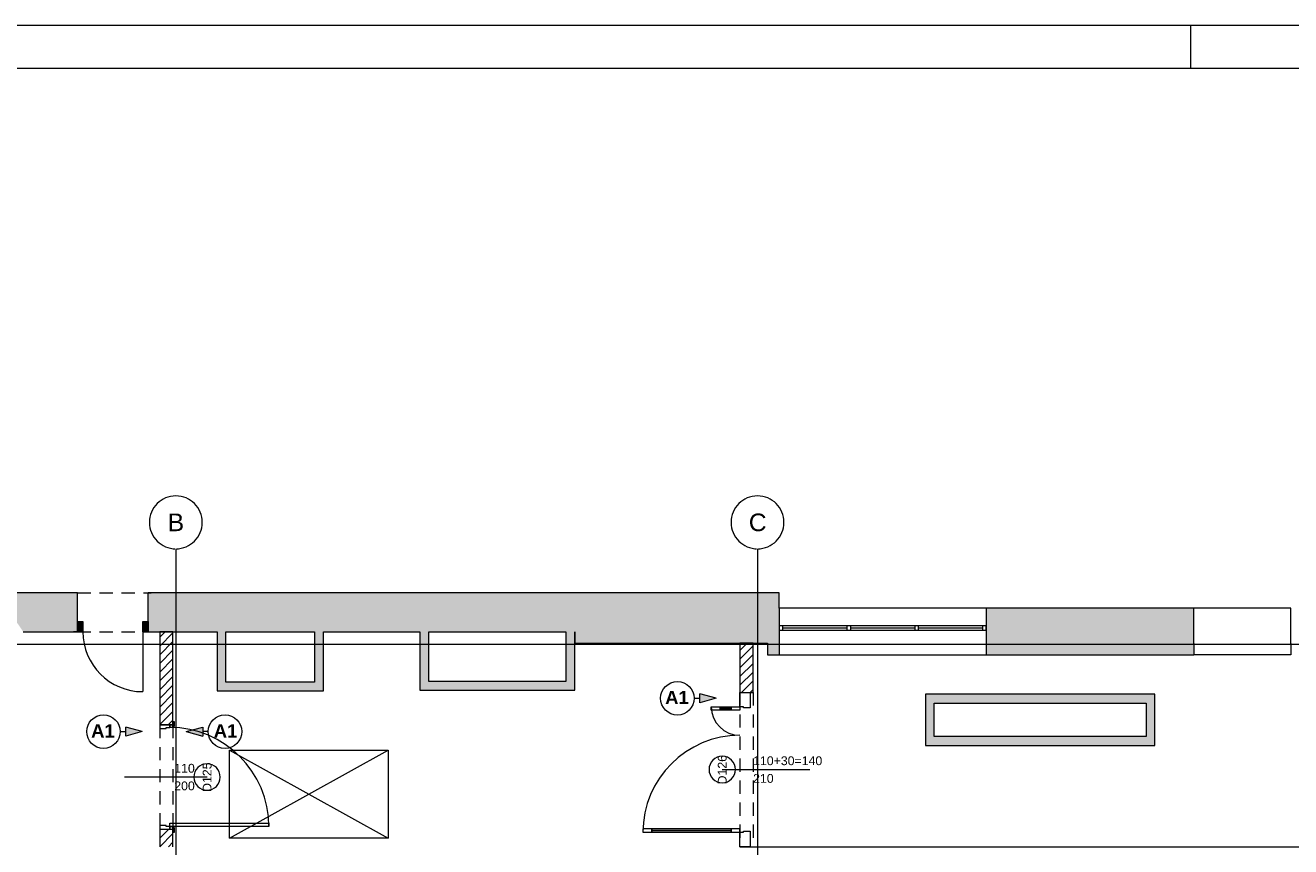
# Paper-space layout 'A-55 WYKOŃCZENIA ŚCIAN - PIĘTRO 10' of a CAD drawing. Header units: millimetres. Extents: x 0 to 420, y 0 to 297.
# Tile 5 of 8: x 108 to 251, y 204 to 297. Entities that reach past the tile are written whole.
import ezdxf
from ezdxf.xclip import XClip

# ---------------------------------------------------------------- set-up
doc = ezdxf.new("R2010")
doc.units = ezdxf.units.MM
doc.header["$MEASUREMENT"] = 0
doc.header["$XCLIPFRAME"] = 0
for name, pattern in [('DASHDOTX2', [1000, 500, -250, 0, -250]), ('Przer. długie kreski', [2.5, 1.5, -1]), ('PRZERYWANA_DU_A', [550, 350, -200])]:
    doc.linetypes.add(name, pattern=pattern)
for name, color, linetype in [('A__OKŁADZINY ŚCIAN', 7, 'Continuous'), ('A_podrys', 7, 'Continuous'), ('A_ściany', 7, 'Continuous'), ('A_ściany proj', 7, 'Continuous'), ('Drzwi Archicad', 7, 'Continuous')]:
    doc.layers.add(name, color=color, linetype=linetype)
for name, color, linetype, lineweight in [('A__OKŁADZINY ŚCIAN_Nr_pióra__1', 7, 'Continuous', 20), ('A_Arkusz_Nr_pióra__1', 7, 'Continuous', 20), ('A_ściany proj_Nr_pióra__1', 7, 'Continuous', 20), ('A_ściany_Nr_pióra__1', 7, 'Continuous', 20), ('Drzwi Archicad_Nr_pióra__1', 7, 'Continuous', 20), ('Drzwi Archicad_Nr_pióra__3', 252, 'Continuous', 13), ('Znaczniki drzwi Archicada_Nr_pióra__3', 252, 'Continuous', 13)]:
    doc.layers.add(name, color=color, linetype=linetype, lineweight=lineweight)
for name, color, linetype, lineweight, true_color in [('A_Arkusz_Nr_pióra__237', 7, 'Continuous', 5, 0x343434), ('A_dach_Nr_pióra__8', 7, 'Continuous', 13, 0x4c4c4c), ('A_osie_Nr_pióra__16', 7, 'Continuous', 5, 0x0f0f0f), ('A_osie_Nr_pióra__76', 7, 'Continuous', 5, 0x2d2d2d), ('A_schody_Nr_pióra__9', 7, 'Continuous', 13, 0xadadad), ('A_ściany_Nr_pióra__10', 7, 'Continuous', 13, 0x4b4b4b), ('A_ściany_Nr_pióra__19', 7, 'Continuous', 5, 0x191919), ('Okna Archicada_Nr_pióra__19', 7, 'Continuous', 5, 0x191919)]:
    doc.layers.add(name, color=color, linetype=linetype, lineweight=lineweight, true_color=true_color)
doc.styles.add('STYL_AUTOMATYCZNY_1', font='arial.ttf')
doc.styles.add('STYL_AUTOMATYCZNY_3', font='arial.ttf')
doc.styles.add('STYL_AUTOMATYCZNY_4', font='arial.ttf')
pattern_1 = [(45, (-1584.45095, -254.31916), (-0.49497475, 0.49497475), [])]

# ---------------------------------------------------------------- blocks, each defined once
blk = doc.blocks.new('Rysunek_1_1', base_point=(-1584.45, -254.32))
at = {"layer": 'A__OKŁADZINY ŚCIAN', "linetype": 'Continuous', "lineweight": 0, "true_color": 0x000000}
for points in [[(186.17, 220.68), (184.3, 221.18), (184.3, 220.18)], [(121.04, 216.9), (119.18, 217.4), (119.18, 216.4)], [(126.03, 216.9), (127.9, 216.4), (127.9, 217.4)]]:
    blk.add_hatch(color=18, dxfattribs=at).paths.add_polyline_path(points)
at = {"layer": 'A_ściany', "linetype": 'Continuous', "lineweight": 0, "true_color": 0x000000}
for points in [[(104.53, 232.63), (107.53, 228.23), (113.7, 228.23), (113.7, 232.63)], [(121.7, 232.63), (121.7, 228.23), (170.12, 228.23), (170.12, 232.63)], [(193.29, 232.63), (170.12, 232.63), (170.12, 226.93), (191.99, 226.93)], [(193.29, 225.61), (193.29, 232.63), (191.99, 226.93), (191.99, 225.61)], [(216.79, 230.91), (216.79, 225.61), (240.35, 225.61), (240.35, 226.91), (240.35, 230.91)], [(130.54, 222.51), (130.54, 228.23), (129.54, 228.23), (129.54, 221.51)], [(140.59, 228.23), (140.59, 222.51), (141.59, 221.51), (141.59, 228.23)], [(153.54, 222.6), (153.54, 228.23), (152.54, 228.23), (152.54, 221.6)], [(169.12, 228.23), (169.12, 222.6), (170.12, 221.6), (170.12, 228.23)], [(169.12, 222.6), (153.54, 222.6), (152.54, 221.6), (170.12, 221.6)], [(140.59, 222.51), (130.54, 222.51), (129.54, 221.51), (141.59, 221.51)], [(210.91, 216.34), (210.91, 220.14), (209.91, 221.14), (209.91, 215.34)], [(210.91, 220.14), (234.95, 220.14), (235.95, 221.14), (209.91, 221.14)], [(234.95, 220.14), (234.95, 216.34), (235.95, 215.34), (235.95, 221.14)], [(234.95, 216.34), (210.91, 216.34), (209.91, 215.34), (235.95, 215.34)]]:
    blk.add_hatch(color=18, dxfattribs=at).paths.add_polyline_path(points)
at = {"layer": 'A_ściany proj', "linetype": 'Continuous', "lineweight": 0, "true_color": 0x000000}
h = blk.add_hatch(dxfattribs=at)
h.set_pattern_fill('bloczki_ceramiczne_0001', color=18, style=0, pattern_type=2)
h.set_pattern_definition(pattern_1)
h.paths.add_polyline_path([(123.02, 217.65), (124.52, 217.65), (124.52, 228.23), (123.02, 228.23)])
h = blk.add_hatch(dxfattribs=at)
h.set_pattern_fill('bloczki_ceramiczne_0001', color=18, style=0, pattern_type=2)
h.set_pattern_definition(pattern_1)
h.paths.add_polyline_path([(188.85, 221.35), (190.35, 221.35), (190.35, 226.93), (188.85, 226.93)])
h = blk.add_hatch(dxfattribs=at)
h.set_pattern_fill('bloczki_ceramiczne_0001', color=18, style=0, pattern_type=2)
h.set_pattern_definition(pattern_1)
h.paths.add_polyline_path([(123.02, 203.85), (124.52, 203.85), (124.52, 205.85), (123.02, 205.85)])
at = {"layer": 'Drzwi Archicad', "linetype": 'Continuous', "lineweight": 0, "true_color": 0xfdfdfd}
for points in [[(113.7, 229.38), (113.7, 228.23), (114.3, 228.23), (114.3, 229.38)], [(121.7, 228.23), (121.7, 229.38), (121.1, 229.38), (121.1, 228.23)]]:
    blk.add_hatch(color=7, dxfattribs=at).paths.add_polyline_path(points)
at = {"layer": 'A__OKŁADZINY ŚCIAN_Nr_pióra__1', "color": 7, "linetype": 'Continuous', "lineweight": 20}
for p, q in [((184.3, 220.18), (184.3, 221.18)), ((186.17, 220.68), (184.3, 221.18)), ((183.67, 220.68), (184.3, 220.68)), ((186.17, 220.68), (184.3, 220.18)), ((118.54, 216.9), (119.18, 216.9)), ((119.18, 216.4), (119.18, 217.4)), ((121.04, 216.9), (119.18, 217.4)), ((121.04, 216.9), (119.18, 216.4)), ((126.03, 216.9), (127.9, 217.4)), ((126.03, 216.9), (127.9, 216.4)), ((127.9, 217.4), (127.9, 216.4)), ((128.53, 216.9), (127.9, 216.9))]:
    blk.add_line(p, q, dxfattribs=at)
for centre in [(181.76, 220.68), (116.64, 216.9), (130.43, 216.9)]:
    blk.add_circle(centre, 1.9, dxfattribs=at)
at = {"layer": 'A_dach_Nr_pióra__8', "color": 251, "linetype": 'PRZERYWANA_DU_A', "lineweight": 13, "true_color": 0x4c4c4c}
for p, q in [((130.95, 204.8), (148.95, 214.8)), ((130.95, 214.8), (148.95, 204.8))]:
    blk.add_line(p, q, dxfattribs=at)
at = {"layer": 'A_dach_Nr_pióra__8', "color": 251, "linetype": 'PRZERYWANA_DU_A', "lineweight": 13, "true_color": 0x4c4c4c, "flags": 128}
blk.add_lwpolyline([(130.95, 204.8), (130.95, 214.8), (148.95, 214.8), (148.95, 204.8)], close=True, dxfattribs=at)
at = {"layer": 'A_osie_Nr_pióra__16', "color": 250, "linetype": 'DASHDOTX2', "lineweight": 5, "true_color": 0x0f0f0f}
for p, q in [((124.85, 237.63), (124.85, 106.02)), ((190.85, 237.63), (190.85, 106.02)), ((330.89, 226.76), (60.54, 226.76))]:
    blk.add_line(p, q, dxfattribs=at)
at = {"layer": 'A_schody_Nr_pióra__9', "color": 253, "linetype": 'Continuous', "lineweight": 13, "true_color": 0xadadad}
blk.add_line((190.35, 203.85), (286.85, 203.85), dxfattribs=at)
at = {"layer": 'A_ściany proj_Nr_pióra__1', "color": 7, "linetype": 'Continuous', "lineweight": 20}
for p, q in [((188.85, 221.35), (190, 221.35)), ((190, 221.35), (190.35, 221.35)), ((123.02, 217.65), (124.17, 217.65)), ((124.17, 217.65), (124.52, 217.65)), ((124.52, 217.65), (124.52, 218.02)), ((123.02, 205.85), (124.17, 205.85)), ((124.17, 205.85), (124.52, 205.85)), ((124.52, 205.85), (124.52, 205.48)), ((188.85, 203.85), (190, 203.85)), ((190, 203.85), (190.35, 203.85))]:
    blk.add_line(p, q, dxfattribs=at)
at = {"layer": 'A_ściany proj_Nr_pióra__1', "color": 7, "linetype": 'Continuous', "lineweight": 20, "flags": 128}
for points in [[(124.52, 228.23), (123.02, 228.23)], [(123.02, 228.23), (123.02, 217.65)], [(124.52, 217.65), (124.52, 228.23)], [(190.35, 226.93), (188.85, 226.93)], [(188.85, 226.93), (188.85, 221.35)], [(190.35, 221.35), (190.35, 226.93)], [(123.02, 205.85), (123.02, 203.85)], [(124.52, 203.85), (124.52, 205.85)]]:
    blk.add_lwpolyline(points, dxfattribs=at)
at = {"layer": 'A_ściany_Nr_pióra__1', "color": 7, "linetype": 'Continuous', "lineweight": 20}
for p, q in [((113.7, 232.63), (113.33, 232.63)), ((113.7, 229.38), (113.7, 232.63)), ((121.7, 232.63), (122.07, 232.63)), ((121.7, 229.38), (121.7, 232.63)), ((216.79, 230.91), (216.79, 225.61)), ((240.35, 226.91), (240.35, 230.91)), ((251.35, 226.91), (251.35, 230.91)), ((113.7, 228.23), (113.7, 229.38)), ((121.7, 228.23), (121.7, 229.38)), ((113.7, 228.23), (113.23, 228.23)), ((121.7, 228.23), (122.17, 228.23)), ((240.35, 226.91), (240.35, 225.61)), ((251.35, 226.91), (251.35, 225.61))]:
    blk.add_line(p, q, dxfattribs=at)
at = {"layer": 'A_ściany_Nr_pióra__1', "color": 7, "linetype": 'Continuous', "lineweight": 20, "flags": 128}
for points in [[(113.7, 232.63), (104.53, 232.63)], [(170.12, 232.63), (121.7, 232.63)], [(193.29, 232.63), (170.12, 232.63)], [(193.29, 230.91), (193.29, 232.63)], [(193.29, 230.91), (193.29, 225.61)], [(240.35, 230.91), (216.79, 230.91)], [(107.53, 228.23), (113.7, 228.23)], [(121.7, 228.23), (129.54, 228.23)], [(129.54, 228.23), (129.54, 221.51)], [(130.54, 222.51), (130.54, 228.23)], [(130.54, 228.23), (140.59, 228.23)], [(140.59, 228.23), (140.59, 222.51)], [(141.59, 221.51), (141.59, 228.23)], [(141.59, 228.23), (152.54, 228.23)], [(152.54, 228.23), (152.54, 221.6)], [(153.54, 222.6), (153.54, 228.23)], [(153.54, 228.23), (169.12, 228.23)], [(169.12, 228.23), (169.12, 222.6)], [(170.12, 221.6), (170.12, 228.23)], [(170.12, 228.23), (170.12, 226.93)], [(170.12, 226.93), (191.99, 226.93)], [(191.99, 226.93), (191.99, 225.61)], [(191.99, 225.61), (193.29, 225.61)], [(216.79, 225.61), (240.35, 225.61)], [(169.12, 222.6), (153.54, 222.6)], [(129.54, 221.51), (141.59, 221.51)], [(140.59, 222.51), (130.54, 222.51)], [(152.54, 221.6), (170.12, 221.6)], [(209.91, 221.14), (209.91, 215.34)], [(235.95, 221.14), (209.91, 221.14)], [(235.95, 215.34), (235.95, 221.14)], [(210.91, 216.34), (210.91, 220.14)], [(210.91, 220.14), (234.95, 220.14)], [(234.95, 220.14), (234.95, 216.34)], [(234.95, 216.34), (210.91, 216.34)], [(209.91, 215.34), (235.95, 215.34)]]:
    blk.add_lwpolyline(points, dxfattribs=at)
at = {"layer": 'A_ściany_Nr_pióra__10', "color": 251, "linetype": 'Przer. długie kreski', "lineweight": 13, "true_color": 0x4b4b4b}
for p, q in [((113.7, 232.63), (121.7, 232.63)), ((113.7, 228.23), (121.7, 228.23))]:
    blk.add_line(p, q, dxfattribs=at)
at = {"layer": 'A_ściany_Nr_pióra__19', "color": 250, "linetype": 'Continuous', "lineweight": 5, "true_color": 0x191919}
for p, q in [((216.79, 230.91), (193.29, 230.91)), ((193.29, 225.61), (216.79, 225.61))]:
    blk.add_line(p, q, dxfattribs=at)
at = {"layer": 'Drzwi Archicad_Nr_pióra__1', "color": 7, "linetype": 'Continuous', "lineweight": 20}
for p, q in [((113.7, 232.63), (113.33, 232.63)), ((113.7, 232.63), (113.33, 232.63)), ((113.7, 229.38), (113.7, 232.63)), ((113.7, 229.38), (113.7, 232.63)), ((121.7, 229.38), (121.7, 232.63)), ((121.7, 229.38), (121.7, 232.63)), ((121.7, 232.63), (122.07, 232.63)), ((121.7, 232.63), (122.07, 232.63)), ((113.7, 229.38), (114.3, 229.38)), ((113.7, 228.23), (113.7, 229.38)), ((113.7, 228.23), (113.7, 229.38)), ((113.7, 228.23), (113.7, 229.38)), ((114.3, 229.38), (114.3, 228.23)), ((121.1, 228.23), (121.1, 229.38)), ((121.1, 229.38), (121.7, 229.38)), ((121.7, 229.38), (121.7, 228.23)), ((121.7, 228.23), (121.7, 229.38)), ((121.7, 228.23), (121.7, 229.38)), ((113.7, 228.23), (113.23, 228.23)), ((113.7, 228.23), (113.23, 228.23)), ((114.3, 228.23), (113.7, 228.23)), ((121.7, 228.23), (121.1, 228.23)), ((121.1, 228.23), (121.1, 221.44)), ((121.7, 228.23), (122.17, 228.23)), ((121.7, 228.23), (122.17, 228.23))]:
    blk.add_line(p, q, dxfattribs=at)
blk.add_arc((121.1, 228.23), 6.8, 180, 270, dxfattribs=at)
at = {"layer": 'Drzwi Archicad_Nr_pióra__3', "color": 252, "linetype": 'Przer. długie kreski', "lineweight": 13}
for p, q in [((188.85, 221.35), (188.85, 203.85)), ((190.35, 221.35), (190.35, 203.85)), ((123.02, 217.65), (123.02, 205.85)), ((124.52, 217.65), (124.52, 205.85))]:
    blk.add_line(p, q, dxfattribs=at)
at = {"layer": 'Drzwi Archicad_Nr_pióra__3', "color": 252, "linetype": 'Continuous', "lineweight": 13}
for p, q in [((188.85, 219.72), (188.85, 221.35)), ((188.85, 221.35), (190, 221.35)), ((188.85, 221.35), (190, 221.35)), ((188.85, 221.35), (190, 221.35)), ((190, 221.35), (190, 219.6)), ((190, 221.35), (190.35, 221.35)), ((185.61, 219.72), (186.61, 219.72)), ((185.61, 219.32), (185.61, 219.72)), ((186.61, 219.72), (186.61, 219.32)), ((187.85, 219.32), (187.85, 219.72)), ((187.85, 219.72), (188.85, 219.72)), ((189.25, 219.72), (188.85, 219.72)), ((188.85, 219.72), (188.85, 219.32)), ((189.25, 219.6), (189.25, 219.72)), ((186.61, 219.32), (185.61, 219.32)), ((186.61, 219.52), (187.85, 219.52)), ((188.85, 219.32), (187.85, 219.32)), ((190, 219.6), (189.25, 219.6)), ((124.17, 217.65), (123.02, 217.65)), ((123.02, 217.65), (123.02, 217.25)), ((123.02, 217.65), (124.17, 217.65)), ((123.02, 217.65), (124.17, 217.65)), ((123.02, 217.25), (123.77, 217.25)), ((123.77, 217.25), (123.77, 217.37)), ((123.77, 217.37), (124.17, 217.37)), ((124.52, 217.65), (124.17, 217.65)), ((124.17, 217.65), (124.17, 217.4)), ((124.17, 217.37), (124.17, 217.65)), ((124.17, 217.65), (124.52, 217.65)), ((124.17, 217.65), (124.52, 217.65)), ((124.17, 217.4), (124.52, 217.4)), ((124.71, 218.02), (124.52, 218.02)), ((124.52, 218.02), (124.52, 217.52)), ((124.52, 217.65), (124.52, 218.02)), ((124.52, 217.65), (124.52, 218.02)), ((124.52, 217.4), (124.52, 217.65)), ((124.52, 217.52), (124.71, 217.52)), ((124.71, 217.52), (124.71, 218.02)), ((123.77, 206.25), (123.02, 206.25)), ((123.02, 206.25), (123.02, 205.85)), ((123.02, 205.85), (124.17, 205.85)), ((123.02, 205.85), (124.17, 205.85)), ((123.02, 205.85), (124.17, 205.85)), ((123.77, 206.13), (123.77, 206.25)), ((124.17, 206.13), (123.77, 206.13)), ((124.17, 206.13), (124.17, 206.53)), ((124.17, 206.53), (135.41, 206.53)), ((124.17, 205.85), (124.17, 206.13)), ((135.41, 206.13), (124.17, 206.13)), ((124.52, 206.1), (124.17, 206.1)), ((124.17, 206.1), (124.17, 205.85)), ((124.17, 205.85), (124.52, 205.85)), ((124.17, 205.85), (124.52, 205.85)), ((124.17, 205.85), (124.52, 205.85)), ((124.52, 205.85), (124.52, 206.1)), ((124.52, 205.98), (124.52, 205.48)), ((124.71, 205.98), (124.52, 205.98)), ((124.52, 205.85), (124.52, 205.48)), ((124.52, 205.85), (124.52, 205.48)), ((124.52, 205.48), (124.71, 205.48)), ((124.71, 205.48), (124.71, 205.98)), ((135.41, 206.53), (135.41, 206.13)), ((178.85, 205.88), (177.85, 205.88)), ((177.85, 205.88), (177.85, 205.48)), ((177.85, 205.48), (178.85, 205.48)), ((178.85, 205.48), (178.85, 205.88)), ((178.85, 205.68), (187.85, 205.68)), ((188.85, 205.88), (187.85, 205.88)), ((187.85, 205.88), (187.85, 205.48)), ((187.85, 205.48), (188.85, 205.48)), ((188.85, 205.48), (188.85, 205.88)), ((188.85, 203.85), (188.85, 205.48)), ((188.85, 205.48), (189.25, 205.48)), ((189.25, 205.48), (189.25, 205.6)), ((189.25, 205.6), (190, 205.6)), ((190, 205.6), (190, 203.85)), ((190, 203.85), (188.85, 203.85)), ((188.85, 203.85), (190, 203.85)), ((188.85, 203.85), (190, 203.85)), ((190, 203.85), (190.35, 203.85))]:
    blk.add_line(p, q, dxfattribs=at)
at = {"layer": 'Drzwi Archicad_Nr_pióra__3', "color": 252, "linetype": 'Continuous', "lineweight": 13, "flags": 128}
for points in [[(186.61, 219.72), (187.85, 219.72), (187.85, 219.52), (186.61, 219.52)], [(186.61, 219.52), (187.85, 219.52), (187.85, 219.32), (186.61, 219.32)], [(178.85, 205.68), (187.85, 205.68), (187.85, 205.88), (178.85, 205.88)], [(178.85, 205.48), (187.85, 205.48), (187.85, 205.68), (178.85, 205.68)]]:
    blk.add_lwpolyline(points, close=True, dxfattribs=at)
at = {"layer": 'Drzwi Archicad_Nr_pióra__3', "color": 252, "linetype": 'Continuous', "lineweight": 13}
for centre, radius, start, end in [((188.85, 219.72), 3.24, 180, 270), ((124.17, 206.13), 11.24, 0, 90), ((188.85, 205.48), 11, 90, 180)]:
    blk.add_arc(centre, radius, start, end, dxfattribs=at)
at = {"layer": 'Okna Archicada_Nr_pióra__19', "color": 250, "linetype": 'Continuous', "lineweight": 5, "true_color": 0x191919}
for p, q in [((240.35, 226.91), (240.35, 230.91)), ((251.35, 230.91), (240.35, 230.91)), ((251.35, 226.91), (251.35, 230.91)), ((216.79, 228.91), (193.29, 228.91)), ((193.29, 228.91), (193.29, 228.41)), ((193.29, 228.41), (216.79, 228.41)), ((193.69, 228.91), (193.69, 228.41)), ((193.69, 228.66), (200.99, 228.66)), ((200.99, 228.91), (200.99, 228.41)), ((201.39, 228.91), (201.39, 228.41)), ((201.39, 228.66), (208.69, 228.66)), ((208.69, 228.91), (208.69, 228.41)), ((209.09, 228.91), (209.09, 228.41)), ((209.09, 228.66), (216.39, 228.66)), ((216.39, 228.91), (216.39, 228.41)), ((216.79, 228.41), (216.79, 228.91)), ((240.35, 226.91), (240.35, 225.61)), ((251.35, 226.91), (251.35, 225.61)), ((251.35, 225.61), (240.35, 225.61))]:
    blk.add_line(p, q, dxfattribs=at)
at = {"layer": 'Znaczniki drzwi Archicada_Nr_pióra__3', "color": 252, "linetype": 'Continuous', "lineweight": 13}
for p, q in [((186.85, 212.6), (196.78, 212.6)), ((128.39, 211.75), (119.02, 211.75))]:
    blk.add_line(p, q, dxfattribs=at)
at = {"layer": 'Znaczniki drzwi Archicada_Nr_pióra__3', "color": 252, "linetype": 'Continuous', "lineweight": 13, "flags": 128}
for points in [[(186.85, 214.1, 1), (186.85, 211.1, 1)], [(128.39, 210.25, 1), (128.39, 213.25, 1)]]:
    blk.add_lwpolyline(points, format="xyb", close=True, dxfattribs=at)
at = {"layer": 'A__OKŁADZINY ŚCIAN_Nr_pióra__1', "color": 7, "linetype": 'Continuous', "lineweight": 20, "char_height": 1.5, "style": 'STYL_AUTOMATYCZNY_3'}
for s, insert, attachment_point in [('\\A1;{\\pqr;\\fArial|b1|i0|c238|p0;\\W1.000000;A1}', (183.05, 220.77), 6), ('\\A1;{\\pqr;\\fArial|b1|i0|c238|p0;\\W1.000000;A1}', (117.92, 216.98), 6), ('\\A1;{\\pql;\\fArial|b1|i0|c238|p0;\\W1.000000;A1}', (129.15, 216.98), 4)]:
    blk.add_mtext(s, dxfattribs=dict(at, insert=insert, attachment_point=attachment_point))
at = {"layer": 'Znaczniki drzwi Archicada_Nr_pióra__3', "color": 252, "linetype": 'Continuous', "lineweight": 13, "char_height": 1, "attachment_point": 7, "rotation": 90, "style": 'STYL_AUTOMATYCZNY_4'}
for s, insert in [('\\A1;{\\pql;\\fArial CE|b0|i0|c238|p0;\\W1.000000;D126}', (187.36, 210.91)), ('\\A1;{\\pql;\\fArial CE|b0|i0|c238|p0;\\W1.000000;D125}', (128.91, 210.06))]:
    blk.add_mtext(s, dxfattribs=dict(at, insert=insert))
at = {"layer": 'Znaczniki drzwi Archicada_Nr_pióra__3', "color": 252, "linetype": 'Continuous', "lineweight": 13, "char_height": 1, "attachment_point": 7, "style": 'STYL_AUTOMATYCZNY_4'}
for s, insert in [('\\A1;{\\pql;\\fArial CE|b0|i0|c238|p0;\\W1.000000;110+30=140}', (190.35, 213.08)), ('\\A1;{\\pql;\\fArial CE|b0|i0|c238|p0;\\W1.000000;110}', (124.67, 212.23)), ('\\A1;{\\pql;\\fArial CE|b0|i0|c238|p0;\\W1.000000;200}', (124.67, 210.23)), ('\\A1;{\\pql;\\fArial CE|b0|i0|c238|p0;\\W1.000000;210}', (190.35, 211.08))]:
    blk.add_mtext(s, dxfattribs=dict(at, insert=insert))
blk = doc.blocks.new('Rysunek_2_2', base_point=(-1584.45, -311.15))
at = {"layer": 'A_osie_Nr_pióra__76', "color": 250, "linetype": 'Continuous', "lineweight": 5, "true_color": 0x2d2d2d}
for centre, start, end in [((124.85, 240.63), 90, 270), ((124.85, 240.63), 270, 90), ((190.85, 240.63), 90, 270), ((190.85, 240.63), 270, 90)]:
    blk.add_arc(centre, 3, start, end, dxfattribs=at)
at = {"layer": 'A_osie_Nr_pióra__76', "color": 250, "linetype": 'Continuous', "lineweight": 5, "true_color": 0x2d2d2d, "char_height": 2, "attachment_point": 1, "style": 'STYL_AUTOMATYCZNY_1'}
for s, insert in [('\\A1;{\\pql;\\pt0;\\fArial|b0|i0|c238|p0;\\W1.000000;B}', (123.93, 241.63)), ('\\A1;{\\pql;\\pt0;\\fArial|b0|i0|c238|p0;\\W1.000000;C}', (189.86, 241.63))]:
    blk.add_mtext(s, dxfattribs=dict(at, insert=insert))

psp = doc.layouts.new('A-55 WYKOŃCZENIA ŚCIAN - PIĘTRO 10')

# ---------------------------------------------------------------- linework, layer by layer
at = {"layer": 'A_Arkusz_Nr_pióra__1', "color": 7, "linetype": 'Continuous', "lineweight": 20}
psp.add_line((415.1, 292.1), (29.9, 292.1), dxfattribs=at)
at = {"layer": 'A_Arkusz_Nr_pióra__1', "color": 7, "linetype": 'Continuous', "lineweight": 20, "flags": 128}
psp.add_lwpolyline([(0, 297), (420, 297), (420, 0), (0, 0)], close=True, dxfattribs=at)
at = {"layer": 'A_Arkusz_Nr_pióra__237', "color": 250, "linetype": 'Continuous', "lineweight": 5, "true_color": 0x343434}
psp.add_line((240, 292.1), (240, 297), dxfattribs=at)

# ---------------------------------------------------------------- block references
at = {"layer": 'A_podrys', "color": 37, "linetype": 'Continuous', "lineweight": 5, "true_color": 0x656532}
ref = psp.add_blockref('Rysunek_2_2', (-1584.45, -311.15), dxfattribs=at)
XClip(ref).set_block_clipping_path([(34.2904089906, 237.6349048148), (330.891155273, 243.6349048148)])
ref = psp.add_blockref('Rysunek_1_1', (-1584.45, -254.32), dxfattribs=at)
XClip(ref).set_block_clipping_path([(34.2904089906, 106.0249048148), (330.891155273, 237.6349048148)])

doc.saveas('drawing.dxf')
